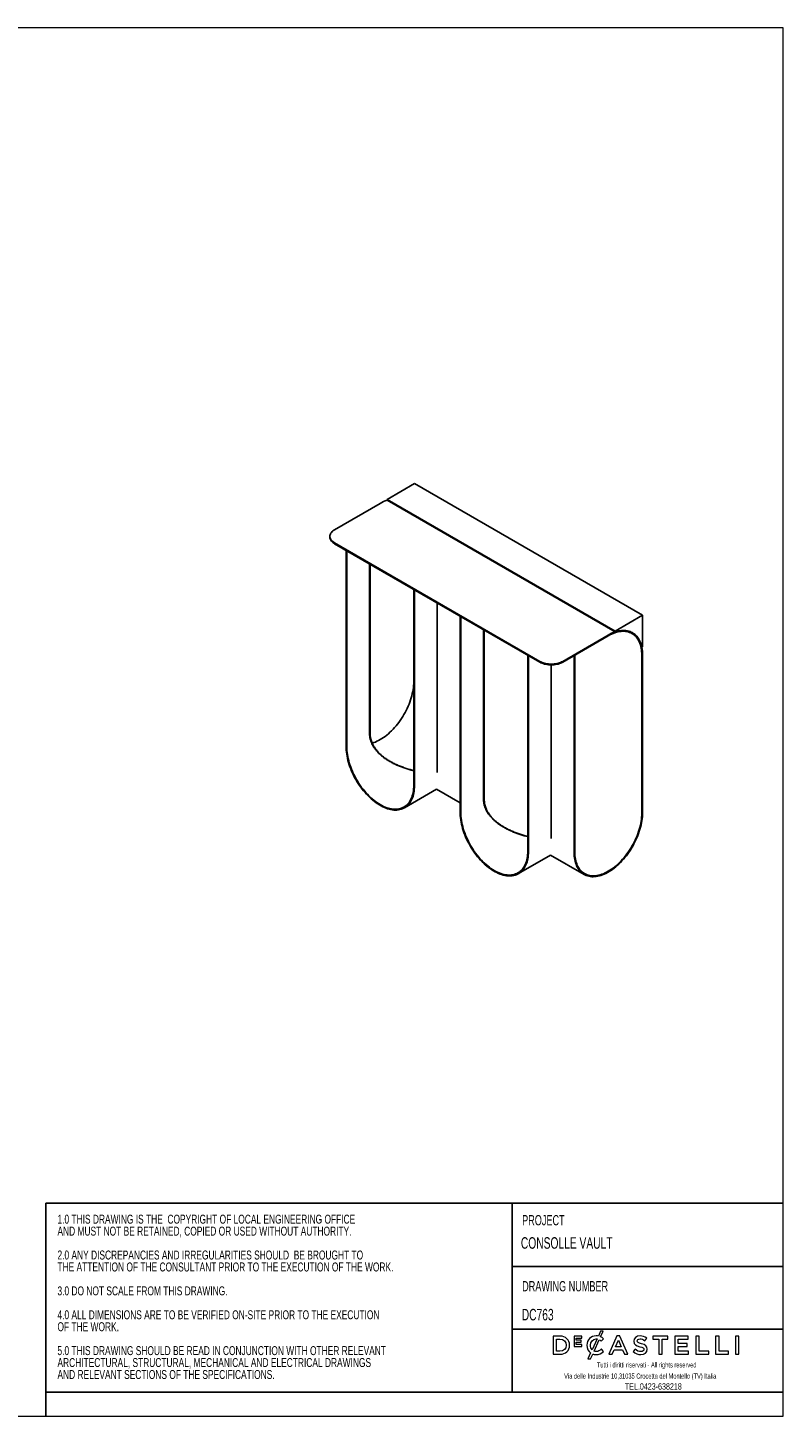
# Model space of a CAD drawing. Header units: millimetres. Extents: x 5 to 415, y -2 to 292.
# Tile 2 of 2: x 259 to 415, y 5 to 292. Entities that reach past the tile are written whole.
import ezdxf

# ---------------------------------------------------------------- set-up
doc = ezdxf.new("R2010")
doc.units = ezdxf.units.MM
doc.layers.add('SLD-0', color=179, linetype='Continuous')
doc.layers.add('TABELLA', color=7, linetype='Continuous')
doc.styles.add('SLDTEXTSTYLE1', font='TXT', dxfattribs={"width": 0.7})
doc.styles.add('SLDTEXTSTYLE2', font='TXT', dxfattribs={"width": 0.665})

# ---------------------------------------------------------------- blocks, each defined once
blk = doc.blocks.new('SW_NOTE_0')
at = {"layer": 'TABELLA', "color": 0, "char_height": 1.8521, "attachment_point": 1, "style": 'SLDTEXTSTYLE1'}
for s, insert in [('1.0 THIS DRAWING IS THE  COPYRIGHT OF LOCAL ENGINEERING OFFICE', (0, 2.39)), ('AND MUST NOT BE RETAINED, COPIED OR USED WITHOUT AUTHORITY.', (0, -0.08)), ('2.0 ANY DISCREPANCIES AND IRREGULARITIES SHOULD  BE BROUGHT TO', (0, -5.02)), ('THE ATTENTION OF THE CONSULTANT PRIOR TO THE EXECUTION OF THE WORK.', (0, -7.49)), ('3.0 DO NOT SCALE FROM THIS DRAWING.', (0, -12.43)), ('4.0 ALL DIMENSIONS ARE TO BE VERIFIED ON-SITE PRIOR TO THE EXECUTION', (0, -17.37)), ('OF THE WORK.', (0, -19.84)), ('5.0 THIS DRAWING SHOULD BE READ IN CONJUNCTION WITH OTHER RELEVANT', (0, -24.78)), ('ARCHITECTURAL, STRUCTURAL, MECHANICAL AND ELECTRICAL DRAWINGS', (0, -27.25)), ('AND RELEVANT SECTIONS OF THE SPECIFICATIONS.', (0, -29.72))]:
    blk.add_mtext(s, dxfattribs=dict(at, insert=insert))

msp = doc.modelspace()

# ---------------------------------------------------------------- linework, layer by layer
at = {"color": 7, "linetype": 'Continuous', "lineweight": 25}
for p, q in [((338.766, 197.77), (333.102, 194.5)), ((385.907, 170.556), (338.766, 197.77)), ((322.267, 188.245), (331.695, 193.688)), ((380.243, 167.287), (333.102, 194.5)), ((333.102, 194.5), (333.102, 194.337)), ((380.243, 167.123), (333.102, 194.337)), ((321.291, 186.885), (321.291, 186.721)), ((364.693, 161.032), (322.267, 185.524)), ((364.693, 160.868), (322.267, 185.361)), ((324.624, 183.989), (324.624, 184)), ((324.633, 183.994), (324.624, 183.989)), ((324.624, 183.989), (324.765, 183.907)), ((324.624, 143.499), (324.624, 183.989)), ((324.775, 183.913), (324.765, 183.907)), ((324.765, 143.418), (324.765, 183.907)), ((329.479, 146.139), (329.479, 181.197)), ((329.479, 145.976), (329.479, 181.197)), ((329.621, 146.058), (329.621, 181.115)), ((338.625, 175.917), (338.625, 175.907)), ((338.634, 175.912), (338.625, 175.907)), ((338.625, 175.907), (338.766, 175.825)), ((338.625, 175.907), (338.625, 135.417)), ((338.776, 175.83), (338.766, 175.825)), ((338.766, 175.825), (338.766, 135.335)), ((343.48, 173.114), (343.48, 138.057)), ((348.204, 170.388), (348.194, 170.382)), ((348.194, 170.382), (348.336, 170.301)), ((348.194, 129.893), (348.194, 170.382)), ((348.345, 170.306), (348.336, 170.301)), ((348.336, 129.811), (348.336, 170.301)), ((385.907, 170.556), (380.243, 167.287)), ((385.907, 164.016), (385.907, 170.556)), ((353.05, 132.532), (353.05, 167.59)), ((353.05, 132.369), (353.05, 167.59)), ((353.191, 132.451), (353.191, 167.508)), ((369.407, 161.032), (378.836, 166.474)), ((380.243, 167.287), (380.243, 167.123)), ((369.407, 160.868), (378.836, 166.311)), ((385.765, 163.934), (385.907, 164.016)), ((362.204, 162.305), (362.195, 162.3)), ((362.195, 162.3), (362.336, 162.218)), ((362.195, 162.3), (362.195, 121.81)), ((362.346, 162.224), (362.336, 162.218)), ((362.336, 162.218), (362.336, 121.729)), ((371.764, 162.218), (371.755, 162.224)), ((371.764, 162.218), (371.906, 162.3)), ((371.764, 121.565), (371.764, 162.218)), ((371.906, 162.3), (371.896, 162.305)), ((371.906, 121.647), (371.906, 162.3)), ((385.765, 162.309), (385.765, 129.648)), ((385.907, 162.391), (385.907, 129.729)), ((367.05, 160.305), (367.05, 124.45)), ((336.695, 130.757), (343.343, 134.595)), ((343.339, 134.592), (348.194, 131.789)), ((360.265, 117.15), (366.913, 120.988)), ((366.909, 120.986), (373.836, 116.987))]:
    msp.add_line(p, q, dxfattribs=at)
at = {"color": 7, "linetype": 'Continuous', "lineweight": 25, "flags": 128}
for points in [[(322.267, 188.245), (322.071, 188.121), (321.893, 187.988), (321.737, 187.847), (321.603, 187.698), (321.492, 187.543), (321.404, 187.383), (321.341, 187.219), (321.303, 187.052), (321.291, 186.885), (321.303, 186.717), (321.341, 186.55), (321.404, 186.387), (321.492, 186.226), (321.603, 186.071), (321.737, 185.922), (321.893, 185.781), (322.071, 185.648), (322.267, 185.524)], [(322.267, 185.361), (322.071, 185.484), (321.893, 185.618), (321.737, 185.759), (321.603, 185.908), (321.492, 186.063), (321.404, 186.223), (321.341, 186.387), (321.303, 186.554), (321.291, 186.721)], [(378.836, 166.474), (379.182, 166.665), (379.529, 166.835), (379.873, 166.985), (380.215, 167.114), (380.554, 167.222), (380.888, 167.308), (381.218, 167.372), (381.541, 167.415), (381.859, 167.436), (382.169, 167.434), (382.471, 167.411), (382.764, 167.366), (383.048, 167.299), (383.321, 167.211), (383.584, 167.1), (383.836, 166.969), (384.075, 166.817), (384.302, 166.645), (384.515, 166.452), (384.715, 166.24), (384.901, 166.008), (385.072, 165.758), (385.228, 165.49), (385.368, 165.205), (385.493, 164.903), (385.602, 164.586), (385.695, 164.253), (385.771, 163.906), (385.83, 163.545), (385.873, 163.172), (385.898, 162.787), (385.907, 162.391)], [(378.836, 166.311), (379.176, 166.498), (379.515, 166.665), (379.852, 166.811), (380.187, 166.938), (380.519, 167.043), (380.847, 167.128), (381.17, 167.191), (381.487, 167.233), (381.798, 167.253), (382.102, 167.252), (382.398, 167.229), (382.685, 167.185), (382.963, 167.119), (383.232, 167.033), (383.489, 166.925), (383.736, 166.796), (383.97, 166.647), (384.192, 166.478), (384.401, 166.289), (384.597, 166.081), (384.779, 165.854), (384.947, 165.609), (385.1, 165.347), (385.238, 165.067), (385.36, 164.771), (385.467, 164.46), (385.557, 164.134), (385.632, 163.794), (385.69, 163.44), (385.732, 163.074), (385.757, 162.697), (385.765, 162.309)], [(380.243, 167.123), (380.579, 167.229), (380.911, 167.313), (381.238, 167.375), (381.559, 167.417), (381.874, 167.436), (382.181, 167.434), (382.481, 167.41), (382.772, 167.365), (383.053, 167.298), (383.325, 167.209), (383.586, 167.1), (383.836, 166.969), (384.073, 166.818), (384.299, 166.647), (384.511, 166.456), (384.71, 166.246), (384.895, 166.016), (385.065, 165.769), (385.221, 165.503), (385.361, 165.221), (385.486, 164.922), (385.595, 164.608), (385.688, 164.278), (385.765, 163.934)], [(364.693, 161.032), (364.908, 160.918), (365.138, 160.816), (365.384, 160.726), (365.642, 160.648), (365.91, 160.584), (366.188, 160.534), (366.472, 160.497), (366.76, 160.475), (367.05, 160.468), (367.341, 160.475), (367.629, 160.497), (367.913, 160.534), (368.19, 160.584), (368.459, 160.648), (368.717, 160.726), (368.962, 160.816), (369.193, 160.918), (369.407, 161.032)], [(369.407, 160.868), (369.193, 160.755), (368.962, 160.653), (368.717, 160.563), (368.459, 160.485), (368.19, 160.421), (367.913, 160.37), (367.629, 160.334), (367.341, 160.312), (367.05, 160.305), (366.76, 160.312), (366.472, 160.334), (366.188, 160.37), (365.91, 160.421), (365.642, 160.485), (365.384, 160.563), (365.138, 160.653), (364.908, 160.755), (364.693, 160.868)], [(338.625, 156.861), (338.616, 156.464), (338.591, 156.058), (338.55, 155.644), (338.492, 155.223), (338.417, 154.797), (338.326, 154.366), (338.22, 153.932), (338.097, 153.495), (337.959, 153.056), (337.806, 152.617), (337.639, 152.178), (337.457, 151.741), (337.261, 151.307), (337.052, 150.877), (336.83, 150.451), (336.595, 150.031), (336.349, 149.618), (336.091, 149.213), (335.823, 148.817), (335.545, 148.43), (335.258, 148.054), (334.962, 147.689), (334.658, 147.338), (334.347, 146.999), (334.03, 146.674), (333.707, 146.365), (333.379, 146.071), (333.047, 145.793), (332.712, 145.532), (332.374, 145.289), (332.035, 145.065), (331.695, 144.859), (331.355, 144.672), (331.016, 144.505), (330.678, 144.358), (330.343, 144.232), (330.035, 144.134)], [(338.766, 135.335), (338.758, 134.946), (338.733, 134.566), (338.692, 134.198), (338.634, 133.843), (338.561, 133.5), (338.471, 133.171), (338.365, 132.857), (338.244, 132.558), (338.108, 132.275), (337.956, 132.008), (337.79, 131.759), (337.61, 131.528), (337.416, 131.315), (337.208, 131.122), (336.988, 130.947), (336.755, 130.793), (336.511, 130.658), (336.255, 130.544), (335.988, 130.451), (335.712, 130.379), (335.426, 130.327), (335.131, 130.297), (334.829, 130.289), (334.519, 130.301), (334.202, 130.335), (333.88, 130.39), (333.553, 130.466), (333.221, 130.564), (332.886, 130.681), (332.547, 130.82), (332.207, 130.978), (331.866, 131.156), (331.524, 131.353), (331.183, 131.569), (330.843, 131.804), (330.505, 132.056), (330.169, 132.325), (329.837, 132.611), (329.51, 132.913), (329.188, 133.23), (328.871, 133.562), (328.561, 133.907), (328.259, 134.265), (327.964, 134.635), (327.678, 135.016), (327.402, 135.408), (327.135, 135.809), (326.88, 136.218), (326.635, 136.635), (326.402, 137.058), (326.182, 137.487), (325.974, 137.92), (325.78, 138.357), (325.6, 138.797), (325.434, 139.237), (325.282, 139.678), (325.146, 140.119), (325.025, 140.558), (324.919, 140.994), (324.829, 141.427), (324.756, 141.855), (324.698, 142.277), (324.657, 142.692), (324.632, 143.1), (324.624, 143.499)], [(338.625, 135.417), (338.616, 135.029), (338.591, 134.652), (338.55, 134.286), (338.492, 133.933), (338.417, 133.593), (338.326, 133.266), (338.22, 132.955), (338.097, 132.659), (337.959, 132.38), (337.806, 132.117), (337.639, 131.872), (337.457, 131.646), (337.261, 131.437), (337.052, 131.249), (336.83, 131.079), (336.595, 130.93), (336.349, 130.802), (336.091, 130.694), (335.823, 130.607), (335.545, 130.541), (335.258, 130.497), (334.962, 130.474), (334.658, 130.473), (334.347, 130.494), (334.03, 130.535), (333.707, 130.599), (333.379, 130.683), (333.047, 130.789), (332.712, 130.915), (332.374, 131.062), (332.035, 131.229), (331.695, 131.415), (331.355, 131.621), (331.016, 131.846), (330.678, 132.089), (330.343, 132.35), (330.011, 132.627), (329.683, 132.921), (329.361, 133.231), (329.043, 133.555), (328.732, 133.894), (328.428, 134.246), (328.133, 134.61), (327.845, 134.986), (327.567, 135.373), (327.299, 135.77), (327.041, 136.175), (326.795, 136.588), (326.561, 137.008), (326.338, 137.433), (326.129, 137.864), (325.933, 138.298), (325.751, 138.735), (325.584, 139.173), (325.431, 139.612), (325.293, 140.051), (325.17, 140.488), (325.064, 140.923), (324.973, 141.354), (324.899, 141.78), (324.84, 142.2), (324.799, 142.614), (324.774, 143.02), (324.765, 143.418)], [(362.336, 121.729), (362.328, 121.339), (362.303, 120.96), (362.262, 120.592), (362.205, 120.236), (362.131, 119.893), (362.041, 119.564), (361.936, 119.25), (361.814, 118.951), (361.678, 118.668), (361.526, 118.402), (361.36, 118.153), (361.18, 117.921), (360.986, 117.709), (360.778, 117.515), (360.558, 117.341), (360.325, 117.186), (360.081, 117.051), (359.825, 116.937), (359.559, 116.844), (359.282, 116.772), (358.996, 116.721), (358.702, 116.691), (358.399, 116.682), (358.089, 116.694), (357.773, 116.728), (357.45, 116.783), (357.123, 116.86), (356.791, 116.957), (356.456, 117.075), (356.118, 117.213), (355.777, 117.371), (355.436, 117.549), (355.094, 117.746), (354.753, 117.962), (354.413, 118.197), (354.075, 118.449), (353.739, 118.718), (353.408, 119.004), (353.08, 119.306), (352.758, 119.623), (352.441, 119.955), (352.131, 120.3), (351.829, 120.658), (351.534, 121.028), (351.248, 121.41), (350.972, 121.801), (350.706, 122.202), (350.45, 122.611), (350.205, 123.028), (349.973, 123.451), (349.752, 123.88), (349.545, 124.314), (349.351, 124.75), (349.17, 125.19), (349.004, 125.63), (348.853, 126.072), (348.716, 126.512), (348.595, 126.951), (348.489, 127.387), (348.4, 127.82), (348.326, 128.248), (348.268, 128.67), (348.227, 129.086), (348.202, 129.493), (348.194, 129.893)], [(362.195, 121.81), (362.187, 121.422), (362.162, 121.045), (362.12, 120.679), (362.062, 120.326), (361.987, 119.986), (361.897, 119.66), (361.79, 119.348), (361.667, 119.052), (361.53, 118.773), (361.377, 118.51), (361.209, 118.265), (361.027, 118.039), (360.831, 117.831), (360.622, 117.642), (360.4, 117.473), (360.165, 117.324), (359.919, 117.195), (359.661, 117.087), (359.393, 117), (359.115, 116.935), (358.828, 116.89), (358.532, 116.868), (358.228, 116.866), (357.917, 116.887), (357.6, 116.929), (357.277, 116.992), (356.949, 117.076), (356.617, 117.182), (356.282, 117.308), (355.945, 117.455), (355.605, 117.622), (355.265, 117.809), (354.925, 118.014), (354.586, 118.239), (354.248, 118.482), (353.913, 118.743), (353.582, 119.02), (353.254, 119.314), (352.931, 119.624), (352.613, 119.949), (352.302, 120.287), (351.999, 120.639), (351.703, 121.004), (351.415, 121.38), (351.137, 121.766), (350.869, 122.163), (350.612, 122.568), (350.365, 122.981), (350.131, 123.401), (349.909, 123.827), (349.699, 124.257), (349.503, 124.691), (349.322, 125.128), (349.154, 125.567), (349.001, 126.006), (348.863, 126.444), (348.741, 126.881), (348.634, 127.316), (348.543, 127.747), (348.469, 128.173), (348.411, 128.594), (348.369, 129.007), (348.344, 129.414), (348.336, 129.811)], [(385.907, 129.729), (385.898, 129.33), (385.874, 128.922), (385.832, 128.507), (385.775, 128.085), (385.701, 127.657), (385.611, 127.224), (385.506, 126.788), (385.385, 126.349), (385.248, 125.908), (385.097, 125.467), (384.931, 125.026), (384.75, 124.587), (384.556, 124.15), (384.349, 123.717), (384.128, 123.288), (383.896, 122.865), (383.651, 122.448), (383.395, 122.039), (383.129, 121.638), (382.852, 121.246), (382.566, 120.865), (382.272, 120.495), (381.969, 120.137), (381.659, 119.792), (381.343, 119.46), (381.021, 119.143), (380.693, 118.841), (380.361, 118.555), (380.026, 118.286), (379.688, 118.033), (379.348, 117.799), (379.006, 117.583), (378.665, 117.386), (378.323, 117.208), (377.983, 117.049), (377.645, 116.911), (377.31, 116.793), (376.978, 116.696), (376.65, 116.62), (376.328, 116.565), (376.012, 116.531), (375.702, 116.519), (375.399, 116.527), (375.105, 116.557), (374.819, 116.608), (374.542, 116.681), (374.276, 116.774), (374.02, 116.888), (373.775, 117.023), (373.543, 117.177), (373.322, 117.352), (373.115, 117.545), (372.921, 117.758), (372.74, 117.989), (372.574, 118.238), (372.423, 118.505), (372.286, 118.788), (372.165, 119.087), (372.06, 119.401), (371.97, 119.73), (371.896, 120.073), (371.839, 120.428), (371.797, 120.796), (371.773, 121.176), (371.764, 121.565)], [(385.765, 129.648), (385.757, 129.25), (385.732, 128.844), (385.69, 128.43), (385.632, 128.01), (385.557, 127.583), (385.467, 127.153), (385.36, 126.718), (385.238, 126.281), (385.1, 125.842), (384.947, 125.403), (384.779, 124.965), (384.597, 124.528), (384.401, 124.094), (384.192, 123.663), (383.97, 123.238), (383.736, 122.818), (383.489, 122.405), (383.232, 121.999), (382.963, 121.603), (382.685, 121.216), (382.398, 120.84), (382.102, 120.476), (381.798, 120.124), (381.487, 119.785), (381.17, 119.461), (380.847, 119.151), (380.519, 118.857), (380.187, 118.579), (379.852, 118.319), (379.515, 118.076), (379.176, 117.851), (378.836, 117.645), (378.495, 117.459), (378.156, 117.292), (377.819, 117.145), (377.484, 117.019), (377.152, 116.913), (376.824, 116.829), (376.501, 116.765), (376.184, 116.723), (375.873, 116.703), (375.569, 116.704), (375.273, 116.727), (374.986, 116.771), (374.708, 116.837), (374.439, 116.924), (374.182, 117.032), (373.936, 117.16), (373.701, 117.309), (373.479, 117.479), (373.27, 117.667), (373.074, 117.875), (372.892, 118.102), (372.724, 118.347), (372.571, 118.61), (372.433, 118.889), (372.311, 119.185), (372.204, 119.496), (372.114, 119.822), (372.039, 120.163), (371.981, 120.516), (371.939, 120.882), (371.914, 121.259), (371.906, 121.647)]]:
    msp.add_lwpolyline(points, dxfattribs=at)
at = {"color": 7, "linetype": 'Continuous', "lineweight": 25}
msp.add_arc((335.698, 186.859), 7.916, 109.14382, 120.37728, dxfattribs=at)
for points, knots in [([(338.625, 138.41), (338.448, 138.455), (337.979, 138.577), (337.254, 138.794), (336.452, 139.062), (335.69, 139.352), (334.939, 139.675), (334.204, 140.035), (333.49, 140.434), (332.83, 140.857), (332.225, 141.301), (331.673, 141.768), (331.163, 142.27), (330.731, 142.776), (330.377, 143.272), (330.09, 143.755), (329.852, 144.26), (329.69, 144.719), (329.587, 145.118), (329.526, 145.455), (329.487, 145.796), (329.482, 146.025), (329.479, 146.139)], [0, 0, 0, 0, 0.0391862, 0.1040705, 0.1635478, 0.2230641, 0.2825332, 0.3438407, 0.405204, 0.4664908, 0.5224217, 0.5783458, 0.6355939, 0.6928319, 0.7391701, 0.7855032, 0.8331044, 0.8807005, 0.9103192, 0.9399374, 0.9699688, 1, 1, 1, 1]), ([(338.625, 138.441), (338.51, 138.471), (338.112, 138.576), (337.437, 138.776), (336.607, 139.051), (335.787, 139.362), (334.979, 139.712), (334.191, 140.103), (333.47, 140.516), (332.817, 140.946), (332.226, 141.39), (331.673, 141.871), (331.195, 142.358), (330.795, 142.84), (330.462, 143.314), (330.175, 143.813), (329.958, 144.296), (329.803, 144.753), (329.699, 145.18), (329.633, 145.616), (329.625, 145.91), (329.621, 146.058)], [0, 0, 0, 0, 0.0258673, 0.0902127, 0.1546053, 0.2189459, 0.2853483, 0.3518124, 0.4181917, 0.4756151, 0.533032, 0.59171, 0.6503777, 0.6982827, 0.7461819, 0.7953755, 0.8445625, 0.8829652, 0.9213662, 0.9606835, 1, 1, 1, 1]), ([(362.195, 124.803), (362.018, 124.849), (361.549, 124.97), (360.824, 125.187), (360.022, 125.456), (359.26, 125.745), (358.509, 126.069), (357.774, 126.428), (357.06, 126.827), (356.4, 127.25), (355.795, 127.695), (355.243, 128.161), (354.733, 128.664), (354.301, 129.169), (353.947, 129.665), (353.661, 130.148), (353.422, 130.653), (353.26, 131.112), (353.158, 131.511), (353.096, 131.848), (353.057, 132.189), (353.052, 132.418), (353.05, 132.532)], [0, 0, 0, 0, 0.0391862, 0.1040705, 0.1635478, 0.2230641, 0.2825332, 0.3438407, 0.405204, 0.4664908, 0.5224217, 0.5783458, 0.6355939, 0.6928319, 0.7391701, 0.7855032, 0.8331044, 0.8807005, 0.9103192, 0.9399374, 0.9699688, 1, 1, 1, 1]), ([(362.195, 124.834), (362.081, 124.864), (361.682, 124.969), (361.007, 125.17), (360.177, 125.444), (359.357, 125.755), (358.55, 126.105), (357.761, 126.497), (357.04, 126.91), (356.387, 127.339), (355.796, 127.783), (355.243, 128.264), (354.765, 128.751), (354.365, 129.233), (354.032, 129.707), (353.745, 130.206), (353.528, 130.689), (353.373, 131.146), (353.27, 131.573), (353.204, 132.009), (353.195, 132.304), (353.191, 132.451)], [0, 0, 0, 0, 0.02586731, 0.09021274, 0.15460533, 0.21894591, 0.28534832, 0.35181244, 0.41819169, 0.47561509, 0.533032, 0.59170997, 0.6503777, 0.69828271, 0.7461819, 0.79537551, 0.84456246, 0.88296525, 0.92136618, 0.96068348, 1, 1, 1, 1])]:
    msp.add_open_spline(points, degree=3, knots=knots, dxfattribs=at)
at = {"layer": 'SLD-0', "lineweight": 18}
for p, q in [((368.851, 21.557), (367.445, 21.557)), ((367.445, 21.557), (367.445, 17.799)), ((368.136, 18.432), (368.136, 20.924)), ((368.136, 20.924), (368.851, 20.924)), ((373.337, 21.531), (371.764, 21.531)), ((371.764, 21.531), (371.764, 19.446)), ((372.22, 20.7), (372.22, 21.123)), ((372.22, 21.123), (373.337, 21.123)), ((373.203, 20.7), (372.22, 20.7)), ((372.22, 20.292), (373.203, 20.292)), ((372.22, 19.854), (372.22, 20.292)), ((373.203, 20.292), (373.203, 20.7)), ((373.337, 21.123), (373.337, 21.531)), ((376.509, 20.97), (375.488, 18.73)), ((375.886, 18.459), (376.962, 20.821)), ((377.239, 22.573), (376.787, 21.58)), ((377.76, 22.573), (377.239, 22.573)), ((377.243, 21.437), (377.76, 22.573)), ((377.362, 20.525), (377.376, 20.512)), ((377.376, 20.512), (377.82, 21.024)), ((377.82, 21.024), (377.807, 21.036)), ((380.61, 21.584), (378.957, 17.799)), ((380.305, 19.314), (380.914, 20.736)), ((381.24, 21.584), (380.61, 21.584)), ((380.914, 20.736), (381.529, 19.314)), ((381.245, 21.572), (381.24, 21.584)), ((382.893, 17.799), (381.245, 21.572)), ((384.122, 20.512), (384.122, 20.502)), ((384.813, 20.56), (384.813, 20.571)), ((386.399, 20.615), (386.414, 20.603)), ((386.414, 20.603), (386.786, 21.127)), ((386.786, 21.127), (386.773, 21.138)), ((391.134, 21.557), (388.077, 21.557)), ((388.077, 21.557), (388.077, 20.914)), ((388.077, 20.914), (389.257, 20.914)), ((389.257, 20.914), (389.257, 17.799)), ((389.954, 17.799), (389.954, 20.914)), ((389.954, 20.914), (391.134, 20.914)), ((391.134, 20.914), (391.134, 21.557)), ((395.381, 21.557), (392.584, 21.557)), ((392.584, 21.557), (392.584, 17.799)), ((393.276, 20.005), (393.276, 20.935)), ((393.276, 20.935), (395.381, 20.935)), ((395.381, 20.935), (395.381, 21.557)), ((397.634, 21.557), (396.943, 21.557)), ((396.943, 21.557), (396.943, 17.799)), ((397.634, 18.432), (397.634, 21.557)), ((401.722, 21.557), (401.031, 21.557)), ((401.031, 21.557), (401.031, 17.799)), ((401.722, 18.432), (401.722, 21.557)), ((405.155, 21.557), (405.155, 17.799)), ((405.846, 21.557), (405.155, 21.557)), ((405.846, 17.799), (405.846, 21.557)), ((367.445, 17.799), (368.851, 17.799)), ((368.851, 18.432), (368.136, 18.432)), ((370.124, 19.678), (370.124, 19.667)), ((370.847, 19.678), (370.847, 19.689)), ((371.764, 19.446), (373.352, 19.446)), ((373.352, 19.854), (372.22, 19.854)), ((373.352, 19.446), (373.352, 19.854)), ((374.401, 19.678), (374.401, 19.667)), ((375.192, 18.082), (374.629, 16.846)), ((375.124, 19.678), (375.124, 19.689)), ((375.152, 16.846), (375.614, 17.859)), ((377.402, 18.864), (377.388, 18.852)), ((377.847, 18.413), (377.402, 18.864)), ((377.834, 18.4), (377.847, 18.413)), ((378.957, 17.799), (379.667, 17.799)), ((379.667, 17.799), (380.05, 18.697)), ((380.05, 18.697), (381.784, 18.697)), ((381.529, 19.314), (380.305, 19.314)), ((381.784, 18.697), (382.162, 17.799)), ((382.162, 17.799), (382.893, 17.799)), ((384.383, 18.854), (383.966, 18.358)), ((383.966, 18.358), (383.979, 18.346)), ((384.397, 18.842), (384.383, 18.854)), ((386.201, 18.822), (386.201, 18.812)), ((386.891, 18.876), (386.891, 18.886)), ((389.257, 17.799), (389.954, 17.799)), ((392.584, 17.799), (395.407, 17.799)), ((395.141, 20.005), (393.276, 20.005)), ((393.276, 19.383), (395.141, 19.383)), ((393.276, 18.421), (393.276, 19.383)), ((395.407, 18.421), (393.276, 18.421)), ((395.141, 19.383), (395.141, 20.005)), ((395.407, 17.799), (395.407, 18.421)), ((396.943, 17.799), (399.59, 17.799)), ((399.59, 18.432), (397.634, 18.432)), ((399.59, 17.799), (399.59, 18.432)), ((401.031, 17.799), (403.678, 17.799)), ((403.678, 18.432), (401.722, 18.432)), ((403.678, 17.799), (403.678, 18.432)), ((405.155, 17.799), (405.846, 17.799)), ((374.629, 16.846), (375.152, 16.846))]:
    msp.add_line(p, q, dxfattribs=at)
for points in [[(370.847, 19.689), (370.847, 20.771), (370.007, 21.557), (368.851, 21.557)], [(368.851, 20.924), (369.601, 20.924), (370.124, 20.412), (370.124, 19.678)], [(376.962, 20.821), (377.095, 20.748), (377.226, 20.651), (377.362, 20.525)], [(377.807, 21.036), (377.656, 21.181), (377.478, 21.327), (377.243, 21.437)], [(384.122, 20.502), (384.122, 19.807), (384.562, 19.569), (385.375, 19.373)], [(385.681, 19.994), (385, 20.157), (384.813, 20.278), (384.813, 20.56)], [(368.851, 17.799), (370.007, 17.799), (370.847, 18.589), (370.847, 19.678)], [(370.124, 19.667), (370.124, 18.94), (369.601, 18.432), (368.851, 18.432)], [(374.401, 19.667), (374.401, 18.995), (374.707, 18.425), (375.192, 18.082)], [(375.488, 18.73), (375.261, 18.963), (375.124, 19.296), (375.124, 19.678)], [(385.375, 19.373), (386.077, 19.211), (386.201, 19.066), (386.201, 18.822)], [(386.891, 18.886), (386.891, 19.464), (386.541, 19.784), (385.681, 19.994)]]:
    msp.add_open_spline(points, degree=3, dxfattribs=at)
for points, knots in [([(376.787, 21.58), (376.652, 21.606), (376.503, 21.621), (376.338, 21.621), (375.233, 21.621), (374.401, 20.786), (374.401, 19.678)], [11, 11, 11, 11, 12, 12, 12, 13, 13, 13, 13]), ([(375.124, 19.689), (375.124, 20.427), (375.643, 20.983), (376.333, 20.983), (376.393, 20.983), (376.451, 20.978), (376.509, 20.97)], [2, 2, 2, 2, 3, 3, 3, 4, 4, 4, 4]), ([(386.773, 21.138), (386.377, 21.456), (385.932, 21.61), (385.411, 21.61), (384.653, 21.61), (384.122, 21.159), (384.122, 20.512)], [7, 7, 7, 7, 8, 8, 8, 9, 9, 9, 9]), ([(384.813, 20.571), (384.813, 20.824), (385.049, 20.993), (385.4, 20.993), (385.731, 20.993), (386.058, 20.87), (386.399, 20.615)], [2, 2, 2, 2, 3, 3, 3, 4, 4, 4, 4]), ([(375.614, 17.859), (375.828, 17.779), (376.062, 17.735), (376.311, 17.735), (376.939, 17.735), (377.381, 17.928), (377.834, 18.4)], [18, 18, 18, 18, 19, 19, 19, 20, 20, 20, 20]), ([(377.388, 18.852), (377.072, 18.556), (376.785, 18.373), (376.333, 18.373), (376.173, 18.373), (376.023, 18.404), (375.886, 18.459)], [0, 0, 0, 0, 1, 1, 1, 2, 2, 2, 2]), ([(383.979, 18.346), (384.419, 17.953), (384.96, 17.746), (385.544, 17.746), (386.362, 17.746), (386.891, 18.189), (386.891, 18.876)], [18, 18, 18, 18, 19, 19, 19, 20, 20, 20, 20]), ([(386.201, 18.812), (386.201, 18.539), (385.949, 18.363), (385.56, 18.363), (385.139, 18.363), (384.78, 18.511), (384.397, 18.842)], [13, 13, 13, 13, 14, 14, 14, 15, 15, 15, 15])]:
    msp.add_open_spline(points, degree=3, knots=knots, dxfattribs=at)
at = {"layer": 'TABELLA', "color": 5, "linetype": 'Continuous', "lineweight": 18}
for p, q in [((414.98, 292), (5, 292)), ((415, 5), (414.98, 292)), ((5, 5), (415, 5))]:
    msp.add_line(p, q, dxfattribs=at)
at = {"layer": 'TABELLA'}
for p, q in [((262.557, 49.029), (262.557, 10.005)), ((262.557, 49.029), (414.998, 49.029)), ((358.975, 49.029), (358.975, 10.005)), ((358.975, 35.949), (414.998, 35.949)), ((358.975, 22.984), (414.999, 22.984)), ((262.557, 10.005), (262.557, 5.005)), ((262.557, 10.005), (415, 10.005))]:
    msp.add_line(p, q, dxfattribs=at)

# ---------------------------------------------------------------- block references
at = {"layer": 'TABELLA', "color": 2}
msp.add_blockref('SW_NOTE_0', (264.968, 44.27), dxfattribs=at)

# ---------------------------------------------------------------- texts
at = {"layer": 'SLD-0', "attachment_point": 1, "style": 'SLDTEXTSTYLE2'}
for s, insert, char_height in [('Tutti i diritti riservati - All rights reserved', (376.484, 16.137), 1.05833), ('Via delle Industrie 10,31035 Crocetta del Montello (TV) Italia', (369.713, 13.834), 1.05833), ('TEL.0423-638218', (382.256, 11.824), 1.32292)]:
    msp.add_mtext(s, dxfattribs=dict(at, insert=insert, char_height=char_height))
at = {"layer": 'TABELLA', "attachment_point": 1, "style": 'SLDTEXTSTYLE2'}
for s, insert, char_height in [('PROJECT', (361.026, 46.579), 2.1167), ('CONSOLLE VAULT', (360.767, 42.006), 2.38125), ('DC763', (360.947, 27.189), 2.3813)]:
    msp.add_mtext(s, dxfattribs=dict(at, insert=insert, char_height=char_height))
at = {"layer": 'TABELLA', "color": 7, "insert": (361.026, 32.932), "char_height": 2.11667, "attachment_point": 1, "style": 'SLDTEXTSTYLE2'}
msp.add_mtext('DRAWING NUMBER', dxfattribs=at)

doc.saveas('drawing.dxf')
